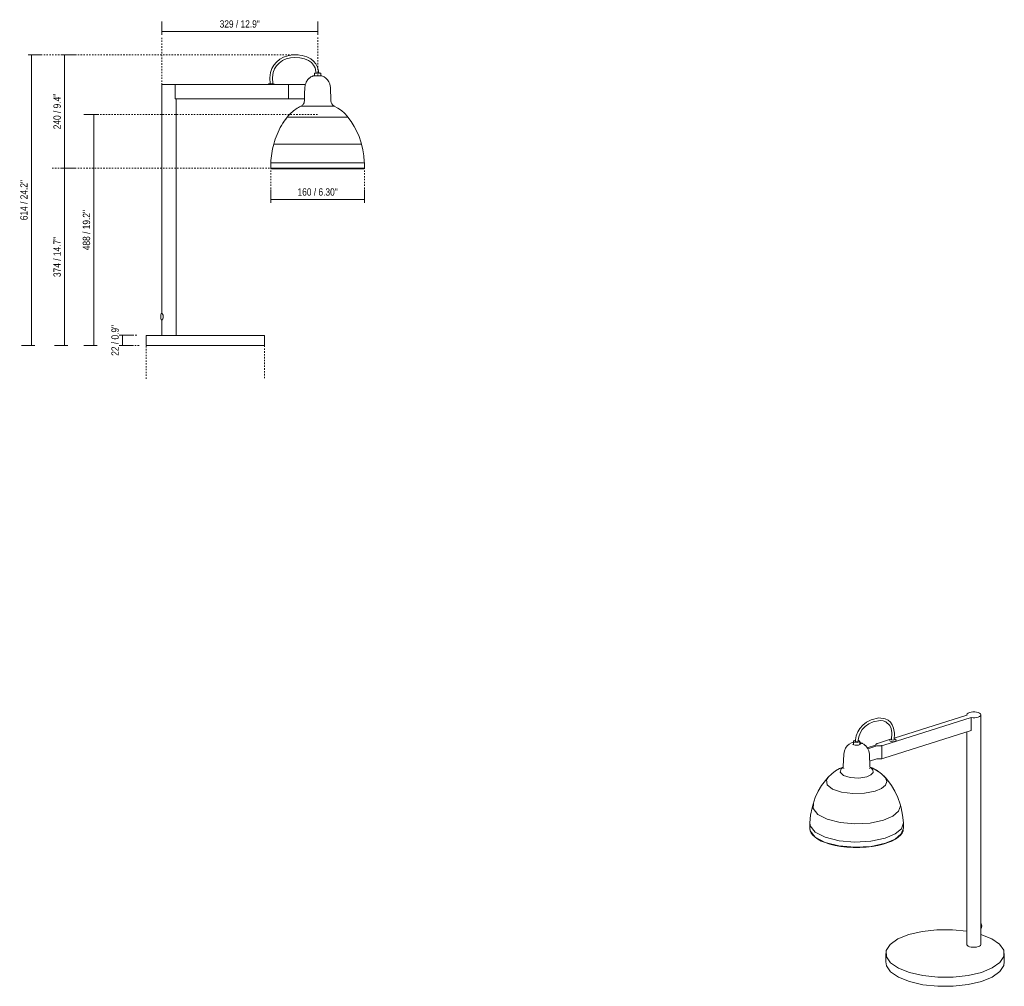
# Model space of a CAD drawing. Header units: millimetres. Extents: x -3742 to -1665, y -1353 to 6929.
# Tile 1 of 2: x -3742 to -1665, y -1353 to 688. Entities that reach past the tile are written whole.
import ezdxf

# ---------------------------------------------------------------- set-up
doc = ezdxf.new("R2010")
doc.units = ezdxf.units.MM
doc.linetypes.add('Dash', pattern=[6, 3, -3])
for name, color, linetype, lineweight in [('Cotas', 7, 'Continuous', 9), ('Cotas-7', 7, 'Continuous', 9), ('Luminarias', 7, 'Continuous', 20)]:
    doc.layers.add(name, color=color, linetype=linetype, lineweight=lineweight)
doc.layers.add('Lighthing Fixture Dim Grey Dash', color=7, linetype='Dash', lineweight=9, true_color=0xd2d2d2)
doc.styles.add('Arial Narrow', font='ARIALN.TTF', dxfattribs={"height": 15.4})
doc.styles.add('Arial Narrow_1', font='ARIALN.TTF', dxfattribs={"height": 15.4})
doc.dimstyles.new('FARO_-_2_2mm_Arial_Narrow_mm_Inch_Right', dxfattribs={"dimscale": 304.8, "dimtxt": 15.760837, "dimasz": 0, "dimexe": 0.068898, "dimexo": 0.0625, "dimgap": 0.011483, "dimtad": 1, "dimdec": 0, "dimzin": 0, "dimdsep": 46, "dimtxsty": 'Arial Narrow', "dimblk1": 'NONE', "dimblk2": 'NONE', "dimsah": 1, "dimcen": 0.09, "dimadec": 0, "dimazin": 0, "dimtfac": 1, "dimtdec": 4, "dimtix": 1, "dimtmove": 0, "dimatfit": 3, "dimfxl": 0.022966, "dimfxlon": 1, "dimtvp": 1, "dimtolj": 1, "dimtzin": 0, "dimarcsym": 2})
doc.dimstyles.new('FARO_-_2_2mm_Arial_Narrow_mm_Inch_Right_1', dxfattribs={"dimscale": 304.8, "dimtxt": 15.760837, "dimasz": 0, "dimexe": 0.068898, "dimexo": 0.0625, "dimgap": 0.011483, "dimtad": 1, "dimdec": 0, "dimzin": 0, "dimdsep": 46, "dimtxsty": 'Arial Narrow_1', "dimblk1": 'NONE', "dimblk2": 'NONE', "dimsah": 1, "dimcen": 0.09, "dimadec": 0, "dimazin": 0, "dimtfac": 1, "dimtdec": 4, "dimtix": 1, "dimtmove": 0, "dimatfit": 3, "dimfxl": 0.022966, "dimfxlon": 1, "dimtvp": 1, "dimtolj": 1, "dimtzin": 0, "dimarcsym": 2})

# ---------------------------------------------------------------- blocks, each defined once
blk = doc.blocks.new('64276-111 - 64276-111 VENICE White table lamp-477915-Alzado_PDF')
at = {"layer": 'Luminarias'}
for p, q in [((-3121.4, 569.8), (-3120.6, 569.8)), ((-3120.6, 575.2), (-3120.6, 569.7)), ((-3107.1, 575.2), (-3120.6, 575.2)), ((-3107.1, 569.7), (-3107.1, 575.2)), ((-3105, 569.8), (-3104.6, 569.7)), ((-3442.5, 551), (-3442.5, 521)), ((-3414.5, 551), (-3442.5, 551)), ((-3414.5, 551), (-3180.5, 551)), ((-3414.5, 521), (-3414.5, 551)), ((-3207.1, 553), (-3214.6, 553)), ((-3210.8, 551), (-3210.9, 551)), ((-3180.5, 551), (-3175.5, 551)), ((-3175.5, 521), (-3175.5, 551)), ((-3166, 551), (-3139.7, 551)), ((-3085.8, 516.5), (-3086.8, 545.3)), ((-3442.5, 521), (-3442.5, 68.6)), ((-3180.5, 521), (-3414.5, 521)), ((-3412.5, 21), (-3412.5, 521)), ((-3175.5, 521), (-3180.5, 521)), ((-3141.4, 521), (-3166, 521)), ((-3113.8, 505.8), (-3148.9, 505.8)), ((-3078.5, 505.8), (-3113.8, 505.8)), ((-3113.8, 482.5), (-3177.8, 482.5)), ((-3049.7, 482.5), (-3113.8, 482.5)), ((-3113.8, 425.4), (-3206.2, 425.4)), ((-3021.3, 425.4), (-3113.8, 425.4)), ((-3206.4, 374.3), (-3212.6, 374.3)), ((-3212.4, 386), (-3113.8, 386)), ((-3113.8, 374.3), (-3206.4, 374.3)), ((-3113.8, 386), (-3015.1, 386)), ((-3014.8, 374.3), (-3113.8, 374.3)), ((-3014.8, 374.3), (-3015.1, 386)), ((-3210.9, 373.3), (-3211.3, 373.3)), ((-3444.5, 64.8), (-3444.5, 57.3)), ((-3442.5, 53.5), (-3442.5, 21)), ((-3475.5, 21), (-3475.5, 0)), ((-3225.5, 21), (-3475.5, 21)), ((-3225.5, 0), (-3225.5, 21)), ((-3475.5, 0), (-3225.5, 0))]:
    blk.add_line(p, q, dxfattribs=at)
at = {"layer": 'Luminarias', "flags": 128}
for points in [[(-3213.7, 553), (-3214.3, 565.6), (-3212.9, 576.7), (-3210.1, 585.3), (-3206.1, 592.2), (-3200.6, 598.5), (-3193.5, 604.4), (-3185.6, 608.8), (-3176.9, 611.9), (-3167.5, 613.6), (-3157.2, 613.9), (-3146.1, 612.6), (-3136.3, 609.7), (-3128.3, 605.7), (-3122.1, 600.6), (-3117.3, 594.6), (-3114, 587.8), (-3111.9, 580.1), (-3111.5, 575.2)], [(-3208.2, 553), (-3208.8, 565.9), (-3207.3, 576.5), (-3204.5, 584.3), (-3200.5, 590.5), (-3194.8, 596.4), (-3187.6, 601.6), (-3179.9, 605.2), (-3171.3, 607.5), (-3161.9, 608.4), (-3151.4, 607.9), (-3141.3, 605.7), (-3133.1, 602.2), (-3126.9, 597.6), (-3122.4, 592.2), (-3119.2, 586.1), (-3117.3, 578.9), (-3117, 575.2)], [(-3113.8, 569.8), (-3116.5, 569.8), (-3119, 569.8), (-3121, 569.8), (-3121.4, 569.8)], [(-3105, 569.8), (-3105.4, 569.8), (-3106.7, 569.8), (-3108.8, 569.8), (-3111.3, 569.8), (-3113.8, 569.8)], [(-3107.1, 569.8), (-3106.6, 569.8), (-3105.3, 569.8), (-3105, 569.8)], [(-3104.6, 569.7), (-3100.2, 567.6), (-3096.1, 564.8), (-3092.7, 561.2), (-3090, 557.1), (-3088.1, 552.5), (-3087, 547.7), (-3086.8, 545.3)], [(-3218.3, 551), (-3216.4, 552.4), (-3214.6, 553)], [(-3207.1, 553), (-3204.8, 552.2), (-3203.3, 551)], [(-3140.6, 545.3), (-3141.1, 530.9), (-3141.6, 516.5)], [(-3085.8, 516.5), (-3085.3, 513.2), (-3083.8, 510.3), (-3081.7, 507.8), (-3078.9, 506), (-3078.5, 505.8)], [(-3078.5, 505.8), (-3070.8, 501.4), (-3063.6, 496.3), (-3056.9, 490.4), (-3050.8, 483.9), (-3049.7, 482.5)], [(-3049.7, 482.5), (-3042.7, 472.9), (-3036.5, 462.8), (-3031, 452.3), (-3026.4, 441.4), (-3022.6, 430.2), (-3021.3, 425.4)], [(-3021.3, 425.4), (-3018.4, 413.3), (-3016.3, 400.9), (-3015.2, 388.5), (-3015.1, 386)], [(-3212.4, 386), (-3212.5, 382.6), (-3212.6, 379.3)], [(-3014.8, 374.3), (-3015.2, 373.5), (-3015.8, 373.3)], [(-3211.3, 373.3), (-3210, 373.3), (-3207.8, 373.3), (-3204.8, 373.3), (-3200.9, 373.3), (-3196.1, 373.3), (-3190.7, 373.3), (-3184.5, 373.3), (-3177.6, 373.3), (-3170.2, 373.3), (-3162.3, 373.3), (-3153.9, 373.3), (-3145.1, 373.3), (-3136, 373.3), (-3126.8, 373.3), (-3117.4, 373.3), (-3113.8, 373.3)], [(-3113.8, 373.3), (-3104.4, 373.3), (-3095.1, 373.3), (-3085.9, 373.3), (-3077, 373.3), (-3068.5, 373.3), (-3060.3, 373.3), (-3052.7, 373.3), (-3045.6, 373.3), (-3039.2, 373.3), (-3033.4, 373.3), (-3028.4, 373.3), (-3024.2, 373.3), (-3020.8, 373.3), (-3018.3, 373.3), (-3016.6, 373.3), (-3015.8, 373.3), (-3015.8, 373.3)], [(-3015.8, 373.3), (-3016.2, 373.3), (-3017.1, 373.3)], [(-3444.5, 64.8), (-3443.7, 67), (-3442.5, 68.6)], [(-3442.5, 53.5), (-3443.9, 55.4), (-3444.5, 57.3)]]:
    blk.add_lwpolyline(points, dxfattribs=at)
at = {"layer": 'Luminarias'}
for points, knots in [([(-3126, 568.2), (-3128.5, 566.9), (-3133.1, 563.5), (-3137.6, 557.2), (-3140, 550.9), (-3140.5, 547.2), (-3140.6, 545.3)], [-1, -1, -1, -1, -0.7, -0.4, -0.2, 0, 0, 0, 0]), ([(-3121.3, 569.8), (-3121.3, 569.8), (-3121.5, 569.8), (-3121.7, 569.8), (-3121.8, 569.7), (-3121.9, 569.7)], [-0.265625, -0.265625, -0.265625, -0.265625, -0.1875, -0.09375, 0, 0, 0, 0]), ([(-3121.6, 569.8), (-3121.5, 569.8), (-3121.3, 569.8), (-3121.2, 569.8), (-3121, 569.7), (-3120.9, 569.6), (-3120.8, 569.5), (-3120.8, 569.4), (-3120.8, 569.2), (-3120.8, 569), (-3120.8, 568.8), (-3120.8, 568.7)], [-0.859375, -0.859375, -0.859375, -0.859375, -0.78125, -0.6875, -0.59375, -0.5078125, -0.4375, -0.34375, -0.25, -0.125, 0, 0, 0, 0]), ([(-3141.6, 516.5), (-3141.6, 515.1), (-3142.2, 512.4), (-3144.1, 509.2), (-3146.5, 507.1), (-3148.1, 506.2), (-3148.9, 505.8)], [-1, -1, -1, -1, -0.7, -0.4, -0.2, 0, 0, 0, 0]), ([(-3212.6, 374.3), (-3212.6, 374.2), (-3212.6, 374.1), (-3212.5, 373.9), (-3212.4, 373.8), (-3212.3, 373.7), (-3212.2, 373.6), (-3212, 373.5), (-3211.8, 373.4), (-3211.7, 373.4), (-3211.6, 373.3)], [-1, -1, -1, -1, -0.8571429, -0.7857143, -0.7142857, -0.6428571, -0.5714286, -0.4285714, -0.2857143, -0.1428571, -0.1428571, -0.1428571, -0.1428571]), ([(-3442.5, 68.6), (-3442.5, 68.6), (-3442.4, 68.4), (-3442, 68), (-3441.8, 67.8), (-3441.6, 67.5), (-3441.4, 67.1), (-3441.1, 66.7), (-3440.9, 66.3), (-3440.6, 65.8), (-3440.4, 65.2), (-3440.1, 64.6), (-3439.8, 63.7), (-3439.6, 62.7), (-3439.5, 61.6), (-3439.5, 60.7), (-3439.6, 59.7), (-3439.7, 58.8), (-3440, 58), (-3440.2, 57.3), (-3440.4, 56.8), (-3440.6, 56.3), (-3440.9, 55.8), (-3441.1, 55.3), (-3441.4, 55), (-3441.7, 54.5), (-3442.2, 53.8), (-3442.5, 53.5), (-3442.5, 53.5)], [0, 0, 0, 0, 0.111111, 0.138889, 0.166667, 0.194444, 0.222222, 0.25, 0.277778, 0.305556, 0.333333, 0.361111, 0.388889, 0.444444, 0.479167, 0.513889, 0.548611, 0.583333, 0.618056, 0.652778, 0.670139, 0.6875, 0.722222, 0.756944, 0.774306, 0.791667, 0.861111, 1, 1, 1, 1])]:
    blk.add_open_spline(points, degree=3, knots=knots, dxfattribs=at)
for points in [[(-3137.8, 556.1), (-3137, 557.8), (-3135, 561.1), (-3131, 565.1), (-3127.9, 567.2), (-3126.2, 568.1)], [(-3134.8, 560.9), (-3134.8, 561), (-3134.8, 561), (-3134.7, 561.1)], [(-3130.9, 565), (-3130.8, 565), (-3130.8, 565.1), (-3130.7, 565.1)], [(-3126.2, 568.1), (-3126.1, 568.1), (-3126, 568.2), (-3126, 568.2)], [(-3121.9, 569.7), (-3122.3, 569.6), (-3123.2, 569.3), (-3124.6, 568.8), (-3125.5, 568.4), (-3126, 568.2)], [(-3123.2, 569.3), (-3123.1, 569.4), (-3123, 569.4), (-3122.9, 569.4)], [(-3121.4, 569.8), (-3121.3, 569.8), (-3121.2, 569.8), (-3121.2, 569.8)], [(-3121.1, 569.7), (-3121.1, 569.8), (-3121.2, 569.8), (-3121.3, 569.8)], [(-3175.5, 551), (-3168.5, 551), (-3169.4, 551), (-3166, 551)], [(-3166, 521), (-3169.4, 521), (-3168.5, 521), (-3175.5, 521)], [(-3148.9, 505.8), (-3152.7, 503.9), (-3159.8, 499.7), (-3169.5, 491.8), (-3175.2, 485.7), (-3177.8, 482.5)], [(-3177.8, 482.5), (-3182.2, 476.9), (-3190.3, 465.1), (-3199.9, 445.9), (-3204.4, 432.4), (-3206.2, 425.4)], [(-3186.4, 470.5), (-3183.7, 474.6), (-3180.8, 478.6), (-3177.8, 482.5)], [(-3206.2, 425.4), (-3208, 419), (-3210.8, 405.9), (-3212.2, 392.7), (-3212.4, 386)], [(-3212.6, 379.3), (-3212.6, 378.3), (-3212.6, 376.4), (-3212.6, 374.9), (-3212.6, 374.3)]]:
    blk.add_open_spline(points, degree=3, dxfattribs=at)
blk = doc.blocks.new('64276-111 - 64276-111 VENICE White table lamp-477915-00 Isometrico PDF')
at = {"layer": 'Luminarias', "color": 9, "lineweight": 9, "true_color": 0xc0c0c0}
for p, q in [((6623.6, -843.5), (6808.3, -785.3)), ((6799, -780.6), (6646, -828.8)), ((6798.9, -779.7), (6798.9, -780.8)), ((6808.3, -812.8), (6808.3, -785.3)), ((6828.9, -807.2), (6828.9, -779.7)), ((6828.9, -1264.4), (6828.9, -807.2)), ((6808.3, -812.8), (6623.6, -870.9)), ((6640.4, -830.6), (6640, -832.7)), ((6649.8, -832.4), (6648.1, -831.1)), ((6798.9, -815.7), (6798.9, -1264.4)), ((6559.7, -837.7), (6558.3, -838.1)), ((6559.1, -842.1), (6559.6, -841.8)), ((6559.7, -842), (6559.6, -842.2)), ((6559.7, -835.6), (6559.7, -842)), ((6563.5, -836.5), (6563.9, -834.4)), ((6571.7, -833.9), (6569.2, -833.2)), ((6573.1, -837.7), (6574.1, -838)), ((6574.8, -838.1), (6573.1, -837.8)), ((6574.1, -838), (6573.1, -838.3)), ((6573.1, -839.7), (6573.8, -839.9)), ((6573.1, -839.7), (6573.8, -839.9)), ((6573.1, -840.8), (6573.3, -840.8)), ((6573.1, -841.7), (6573.7, -842.1)), ((6573.2, -842), (6573.2, -835.6)), ((6573.2, -842), (6573.2, -842.2)), ((6573.9, -840.4), (6574.1, -840.5)), ((6573.9, -840.8), (6573.9, -841)), ((6575.4, -839.9), (6574.7, -840.2)), ((6606, -843.9), (6589, -849.3)), ((6590.2, -851.5), (6609.1, -845.5)), ((6614.4, -838.7), (6610.5, -840)), ((6637.6, -831.4), (6614.4, -838.7)), ((6619.7, -844.7), (6623.6, -843.5)), ((6619.7, -872.2), (6619.7, -844.7)), ((6640.2, -832.6), (6640.4, -832.5)), ((6539.4, -862.8), (6538.4, -889.1)), ((6594.3, -889.1), (6593.4, -862.8)), ((6623.6, -870.9), (6619.7, -872.2)), ((6539.5, -892.3), (6539.2, -892.7)), ((6593.3, -892.3), (6593.5, -892.7)), ((6609.1, -872.9), (6593.9, -877.7)), ((6599.4, -891.8), (6594.6, -890)), ((6595.9, -891.2), (6594.8, -890.9)), ((6467.7, -1008.2), (6467.4, -1018.8)), ((6665.4, -1018.8), (6665.1, -1008.2)), ((6467.4, -1018.3), (6468.3, -1024.8)), ((6467.4, -1019.3), (6467.4, -1019.5)), ((6665.4, -1019.3), (6665, -1021.7)), ((6665.4, -1019.3), (6665.4, -1018.8)), ((6828.9, -1229), (6828.9, -1226.2)), ((6851.8, -1252.5), (6828.9, -1243.3)), ((6628.1, -1283.6), (6628.1, -1302.8)), ((6878.1, -1302.8), (6878.1, -1283.6))]:
    blk.add_line(p, q, dxfattribs=at)
for points in [[(6645.8, -832.7, 0), (6646.2, -818.1, 0), (6644.6, -807.7, 0), (6641.8, -800.7, 0), (6638, -795.5, 0), (6633, -791.2, 0), (6626.8, -788, 0), (6613, -786.3, 0), (6596.8, -790.5, 0), (6587.6, -795.3, 0), (6579.6, -801.3, 0), (6573.4, -808.3, 0), (6568.8, -815.9, 0), (6565.7, -824.1, 0), (6564.1, -832.6, 0), (6563.8, -836.6, 0)], [(6825.7, -776, 0), (6823, -774.9, 0), (6819.5, -774.1, 0), (6815.8, -773.7, 0), (6811.8, -773.7, 0), (6808.1, -774.1, 0), (6804.7, -774.9, 0), (6801.9, -776.1, 0), (6800, -777.4, 0), (6799, -779, 0), (6799, -780.6, 0)], [(6808.3, -785.3, 0), (6812.1, -785.7, 0), (6816, -785.7, 0), (6819.7, -785.3, 0), (6823.1, -784.5, 0), (6825.9, -783.4, 0), (6827.8, -782, 0), (6828.8, -780.5, 0), (6828.8, -778.9, 0), (6827.7, -777.4, 0), (6825.7, -776, 0)], [(6640.3, -832.8, 0), (6640.6, -817.9, 0), (6639, -808.3, 0), (6636.3, -802.3, 0), (6628.2, -794.7, 0), (6622.5, -792.4, 0), (6616.2, -791.6, 0), (6601.4, -794.6, 0), (6592.3, -798.8, 0), (6584.4, -804.5, 0), (6578.2, -811, 0), (6573.8, -818.2, 0), (6570.9, -825.9, 0), (6569.5, -833.4, 0), (6569.4, -836.4, 0)], [(6636.1, -832.4, 0), (6638.5, -830.8, 0), (6640.5, -830.4, 0)], [(6640, -832.7, 0), (6645.2, -832.9, 0), (6645.9, -830.8, 0)], [(6646, -830.4, 0), (6647.6, -830.9, 0), (6648.1, -831.1, 0)], [(6539.4, -862.8, 0), (6540.6, -855.9, 0), (6543.2, -850, 0), (6546.8, -845.2, 0), (6551, -841.6, 0), (6555.4, -839.1, 0), (6558.3, -838.1, 0)], [(6558.6, -841.5, 0), (6559.1, -842.2, 0), (6560.7, -843.1, 0), (6563.5, -843.8, 0), (6567.3, -844, 0), (6570.7, -843.5, 0), (6571.5, -843.3, 0)], [(6558.9, -842, 0), (6559.1, -841.7, 0), (6559.7, -841.3, 0)], [(6564.1, -833, 0), (6560.2, -834.5, 0), (6561.1, -837.2, 0)], [(6561.1, -837.2, 0), (6567.3, -838.3, 0), (6572.7, -836.6, 0), (6571.7, -833.9, 0)], [(6569.5, -834.7, 0), (6568.7, -836.8, 0), (6563.5, -836.5, 0)], [(6574.1, -841.5, 0), (6573.7, -842.2, 0), (6572.1, -843.1, 0), (6571.5, -843.3, 0)], [(6575.4, -839.9, 0), (6575.2, -840, 0), (6575, -840.1, 0), (6574.7, -840.1, 0), (6574.5, -840.2, 0), (6574.3, -840.3, 0), (6574.1, -840.5, 0), (6574, -840.6, 0), (6573.9, -840.8, 0)], [(6574.1, -838, 0), (6577.9, -839.6, 0), (6578.6, -840.1, 0)], [(6578, -839.9, 0), (6577.3, -839.8, 0), (6576.6, -839.7, 0), (6576, -839.8, 0), (6575.4, -839.9, 0)], [(6584.8, -844.3, 0), (6581.7, -841.6, 0), (6578, -839.9, 0)], [(6593.4, -862.8, 0), (6592.2, -855.9, 0), (6589.6, -850, 0), (6586, -845.2, 0), (6582.5, -842.1, 0)], [(6610.5, -840, 0), (6609.7, -840.3, 0), (6609, -840.6, 0), (6608.5, -840.8, 0), (6608.1, -841.1, 0), (6607.8, -841.4, 0), (6607.6, -841.6, 0), (6607.4, -841.9, 0), (6607.3, -842.1, 0), (6607.3, -842.3, 0), (6607.2, -842.5, 0), (6607.2, -842.7, 0), (6607.2, -842.9, 0), (6607.2, -843.1, 0), (6607.1, -843.3, 0), (6606.9, -843.5, 0), (6606.7, -843.6, 0), (6606.4, -843.8, 0), (6606, -843.9, 0)], [(6609.1, -845.5, 0), (6609.5, -845.4, 0), (6610, -845.3, 0), (6610.4, -845.3, 0), (6610.9, -845.3, 0), (6611.3, -845.3, 0), (6611.8, -845.3, 0), (6612.2, -845.3, 0), (6612.7, -845.4, 0), (6613.2, -845.4, 0), (6613.8, -845.5, 0), (6614.4, -845.5, 0), (6615, -845.5, 0), (6615.6, -845.5, 0), (6616.3, -845.4, 0), (6617.1, -845.3, 0), (6617.9, -845.2, 0), (6618.7, -845, 0), (6619.7, -844.7, 0)], [(6637, -835.4, 0), (6636, -832.4, 0), (6637.4, -831.5, 0)], [(6648.9, -831.7, 0), (6649.9, -834.7, 0), (6644, -836.6, 0), (6637, -835.4, 0)], [(6619.7, -872.2, 0), (6618.7, -872.4, 0), (6617.9, -872.6, 0), (6617.1, -872.7, 0), (6616.3, -872.8, 0), (6615.6, -872.9, 0), (6615, -872.9, 0), (6614.4, -872.9, 0), (6613.8, -872.9, 0), (6613.2, -872.9, 0), (6612.7, -872.8, 0), (6612.2, -872.8, 0), (6611.8, -872.7, 0), (6611.3, -872.7, 0), (6610.9, -872.7, 0), (6610.4, -872.7, 0), (6610, -872.8, 0), (6609.5, -872.8, 0), (6609.1, -872.9, 0)], [(6506.5, -911.2, 0), (6514.1, -904, 0), (6522.1, -898, 0), (6530.4, -893.3, 0), (6538.2, -889.9, 0)], [(6538, -890.6, 0), (6533.7, -893.6, 0), (6531.5, -901, 0), (6538.6, -907.8, 0), (6553.1, -912.2, 0), (6571.2, -913.1, 0), (6588.1, -910.3, 0)], [(6538.4, -889.1, 0), (6538, -891, 0), (6537.7, -891.4, 0)], [(6588.1, -910.3, 0), (6596.7, -906.3, 0), (6601.2, -901.4, 0), (6600.9, -896.1, 0), (6595.9, -891.2, 0)], [(6594.3, -889.1, 0), (6594.8, -891, 0), (6595, -891.4, 0)], [(6594.7, -890.1, 0), (6600.7, -892.5, 0), (6603, -893.7, 0)], [(6612, -899.2, 0), (6604.4, -894.4, 0), (6595.9, -891.2, 0)], [(6474.5, -968.2, 0), (6479.3, -954.2, 0), (6485.4, -941, 0), (6492.5, -929, 0), (6500.5, -918.1, 0), (6506.3, -911.3, 0)], [(6507, -910.6, 0), (6502.8, -917.2, 0), (6504.6, -927.2, 0), (6515.8, -936.3, 0), (6534.7, -942.9, 0), (6558.5, -946.1, 0), (6583.4, -945.3, 0), (6605.8, -940.8, 0)], [(6605.8, -940.8, 0), (6619.1, -935.1, 0), (6627.6, -928, 0), (6630.5, -920.2, 0), (6627.4, -912.4, 0), (6623.7, -908.8, 0)], [(6626.3, -911.2, 0), (6618.7, -904, 0), (6610.6, -898, 0), (6607.4, -896, 0)], [(6658.3, -968.2, 0), (6653.4, -954.2, 0), (6647.4, -941, 0), (6640.2, -929, 0), (6632.3, -918.1, 0), (6626.4, -911.3, 0)], [(6467.7, -1007.9, 0), (6469.2, -991.9, 0), (6472.3, -976.3, 0), (6474.6, -967.9, 0)], [(6475.1, -966.6, 0), (6474.8, -977.7, 0), (6484.6, -990.1, 0), (6504.4, -1000.3, 0), (6531.6, -1007.2, 0), (6563, -1009.9, 0), (6594.8, -1008.1, 0), (6623.2, -1002.1, 0)], [(6623.2, -1002.1, 0), (6642.6, -993.7, 0), (6654.9, -983.4, 0), (6658.9, -972, 0), (6658.2, -967.9, 0)], [(6665.1, -1007.9, 0), (6663.6, -991.9, 0), (6660.5, -976.3, 0), (6658.2, -967.9, 0)], [(6627, -1040.1, 0), (6596.7, -1046.6, 0), (6562.8, -1048.5, 0), (6529.3, -1045.6, 0), (6500.2, -1038.2, 0), (6479.2, -1027.3, 0), (6468.6, -1014.1, 0), (6467.9, -1006.1, 0)], [(6665.1, -1007.9, 0), (6665.1, -1008, 0), (6660.9, -1020.2, 0), (6647.8, -1031.2, 0), (6627, -1040.1, 0)], [(6467.5, -1019.6, 0), (6468.2, -1024.6, 0), (6470.5, -1029.4, 0), (6474, -1033.9, 0), (6478.7, -1038.2, 0), (6484.6, -1042.3, 0), (6491.8, -1046.1, 0), (6500.3, -1049.6, 0), (6510.1, -1052.8, 0), (6521.1, -1055.5, 0), (6533.2, -1057.6, 0), (6546.1, -1059.1, 0), (6559.5, -1059.8, 0), (6573.1, -1059.8, 0), (6586.6, -1059.1, 0), (6599.5, -1057.6, 0), (6611.5, -1055.5, 0), (6622.5, -1052.8, 0), (6626.9, -1051.5, 0)], [(6468.3, -1024.8, 0), (6478.9, -1038, 0), (6500, -1049, 0), (6529.2, -1056.4, 0), (6562.8, -1059.3, 0), (6596.8, -1057.4, 0), (6627.2, -1050.9, 0)], [(6664.8, -1023.2, 0), (6664.5, -1024.6, 0), (6662.3, -1029.4, 0), (6658.8, -1033.9, 0), (6654.1, -1038.2, 0), (6648.2, -1042.3, 0), (6640.9, -1046.1, 0), (6632.4, -1049.6, 0), (6626.9, -1051.5, 0)], [(6627.2, -1050.9, 0), (6647.7, -1042.1, 0), (6660.8, -1031.3, 0), (6665.4, -1019.3, 0)], [(6828.9, -1230.9, 0), (6830.1, -1228.7, 0), (6830.4, -1225.2, 0), (6829.3, -1221.2, 0), (6828.9, -1220.6, 0)], [(6799, -1236.5, 0), (6768.6, -1233.4, 0), (6736, -1233.5, 0), (6704.5, -1237, 0), (6676.4, -1243.6, 0), (6653.4, -1253, 0), (6637.3, -1264.5, 0), (6629.1, -1277.3, 0), (6629.3, -1290.5, 0), (6638, -1303.2, 0), (6654.5, -1314.6, 0)], [(6654.5, -1314.6, 0), (6677.8, -1323.9, 0), (6706.1, -1330.4, 0), (6737.7, -1333.7, 0), (6770.3, -1333.6, 0), (6801.8, -1330.1, 0), (6829.9, -1323.5, 0), (6852.8, -1314.1, 0), (6869, -1302.6, 0), (6877.2, -1289.8, 0), (6877, -1276.6, 0), (6868.3, -1263.9, 0), (6851.8, -1252.5, 0)], [(6799, -1263.7, 0), (6799, -1265.2, 0), (6800.1, -1266.8, 0), (6802.1, -1268.1, 0)], [(6802.1, -1268.1, 0), (6804.9, -1269.3, 0), (6808.3, -1270, 0), (6812.1, -1270.4, 0), (6816, -1270.4, 0), (6819.7, -1270, 0), (6823.1, -1269.2, 0), (6825.9, -1268.1, 0), (6827.8, -1266.7, 0), (6828.8, -1265.2, 0), (6828.8, -1263.8, 0)], [(6654.5, -1333.8, 0), (6638, -1322.4, 0), (6629.3, -1309.7, 0), (6628.2, -1300.9, 0)], [(6878.1, -1301.4, 0), (6877.2, -1309, 0), (6869, -1321.8, 0), (6852.8, -1333.3, 0), (6829.9, -1342.7, 0), (6801.8, -1349.3, 0), (6770.3, -1352.8, 0), (6737.7, -1352.9, 0), (6706.1, -1349.6, 0), (6677.8, -1343.1, 0), (6654.5, -1333.8, 0)]]:
    blk.add_polyline3d(points, dxfattribs=at)
blk = doc.blocks.new('DIMBLOCK1-Alzado_PDF')
at = {"layer": 'Cotas-7', "color": 251, "true_color": 0x5b5b5b}
for p, q in [((-3525.5, 22), (-3532.5, 22)), ((-3525.5, 22), (-3525.5, 0)), ((-3525.5, 22), (-3504.5, 22)), ((-3525.5, 0), (-3532.5, 0)), ((-3525.5, 0), (-3504.5, 0))]:
    blk.add_line(p, q, dxfattribs=at)
at = {"layer": 'Cotas-7', "color": 0, "insert": (-3548.9, -21.6), "char_height": 15.4, "width": 78.354, "attachment_point": 1, "rotation": 90, "line_spacing_factor": 0.974696, "style": 'Arial Narrow'}
blk.add_mtext('22 / 0.9"', dxfattribs=at)
blk = doc.blocks.new('_None')
blk = doc.blocks.new('DIMBLOCK2-Alzado_PDF')
at = {"layer": 'Cotas-7', "color": 251, "true_color": 0x5b5b5b}
for p, q in [((-3585.9, 487.7), (-3606.9, 487.7)), ((-3585.9, 487.7), (-3585.9, 0)), ((-3585.9, 487.7), (-3578.9, 487.7)), ((-3585.9, 0), (-3606.9, 0)), ((-3585.9, 0), (-3578.9, 0))]:
    blk.add_line(p, q, dxfattribs=at)
at = {"layer": 'Cotas-7', "color": 0, "insert": (-3609.3, 201.4), "char_height": 15.4, "width": 101.77, "attachment_point": 1, "rotation": 90, "line_spacing_factor": 0.974696, "style": 'Arial Narrow'}
blk.add_mtext('488 / 19.2"', dxfattribs=at)
blk = doc.blocks.new('DIMBLOCK3-Alzado_PDF')
at = {"layer": 'Cotas-7', "color": 251, "true_color": 0x5b5b5b}
for p, q in [((-3647.8, 614.1), (-3654.8, 614.1)), ((-3647.8, 614.1), (-3647.8, 374.3)), ((-3647.8, 614.1), (-3626.8, 614.1)), ((-3647.8, 374.3), (-3654.8, 374.3)), ((-3647.8, 374.3), (-3626.8, 374.3))]:
    blk.add_line(p, q, dxfattribs=at)
at = {"layer": 'Cotas-7', "color": 0, "insert": (-3671.2, 456.7), "char_height": 15.4, "width": 90.062, "attachment_point": 1, "rotation": 90, "line_spacing_factor": 0.974696, "style": 'Arial Narrow'}
blk.add_mtext('240 / 9.4"', dxfattribs=at)
blk = doc.blocks.new('DIMBLOCK4-Alzado_PDF')
at = {"layer": 'Cotas-7', "color": 251, "true_color": 0x5b5b5b}
for p, q in [((-3647.8, 374.3), (-3654.8, 374.3)), ((-3647.8, 374.3), (-3647.8, 0)), ((-3647.8, 374.3), (-3626.8, 374.3)), ((-3647.8, 0), (-3668.8, 0)), ((-3647.8, 0), (-3640.8, 0))]:
    blk.add_line(p, q, dxfattribs=at)
at = {"layer": 'Cotas-7', "color": 0, "insert": (-3671.2, 144.7), "char_height": 15.4, "width": 101.77, "attachment_point": 1, "rotation": 90, "line_spacing_factor": 0.974696, "style": 'Arial Narrow'}
blk.add_mtext('374 / 14.7"', dxfattribs=at)
blk = doc.blocks.new('DIMBLOCK5-Alzado_PDF')
at = {"layer": 'Cotas-7', "color": 251, "true_color": 0x5b5b5b}
for p, q in [((-3717.8, 614.1), (-3724.8, 614.1)), ((-3717.8, 614.1), (-3717.8, 0)), ((-3717.8, 614.1), (-3696.8, 614.1)), ((-3717.8, 0), (-3738.8, 0)), ((-3717.8, 0), (-3710.8, 0))]:
    blk.add_line(p, q, dxfattribs=at)
at = {"layer": 'Cotas-7', "color": 0, "insert": (-3741.2, 264.7), "char_height": 15.4, "width": 101.77, "attachment_point": 1, "rotation": 90, "line_spacing_factor": 0.974696, "style": 'Arial Narrow'}
blk.add_mtext('614 / 24.2"', dxfattribs=at)
blk = doc.blocks.new('DIMBLOCK6-Alzado_PDF')
at = {"layer": 'Cotas-7', "color": 251, "true_color": 0x5b5b5b}
for p, q in [((-3212.6, 308.6), (-3212.6, 329.6)), ((-3014.8, 308.6), (-3014.8, 329.6)), ((-3212.6, 308.6), (-3014.8, 308.6)), ((-3212.6, 308.6), (-3212.6, 301.6)), ((-3014.8, 308.6), (-3014.8, 301.6))]:
    blk.add_line(p, q, dxfattribs=at)
at = {"layer": 'Cotas-7', "color": 0, "insert": (-3156.1, 332), "char_height": 15.4, "width": 101.77, "attachment_point": 1, "line_spacing_factor": 0.974696, "style": 'Arial Narrow_1'}
blk.add_mtext('\u202c\u206d160 / 6.30"', dxfattribs=at)
blk = doc.blocks.new('DIMBLOCK7-Alzado_PDF')
at = {"layer": 'Cotas-7', "color": 251, "true_color": 0x5b5b5b}
for p, q in [((-3442.5, 663.4), (-3442.5, 684.4)), ((-3113.6, 663.4), (-3113.6, 684.4)), ((-3113.6, 663.4), (-3442.5, 663.4)), ((-3442.5, 663.4), (-3442.5, 656.4)), ((-3113.6, 663.4), (-3113.6, 656.4))]:
    blk.add_line(p, q, dxfattribs=at)
at = {"layer": 'Cotas-7', "color": 0, "insert": (-3320.5, 686.8), "char_height": 15.4, "width": 101.77, "attachment_point": 1, "line_spacing_factor": 0.974696, "style": 'Arial Narrow'}
blk.add_mtext('329 / 12.9"', dxfattribs=at)

msp = doc.modelspace()

# ---------------------------------------------------------------- linework, layer by layer
at = {"layer": 'Lighthing Fixture Dim Grey Dash'}
for p, q in [((-3442.5, 551), (-3442.5, 651)), ((-3113.6, 569.7), (-3113.6, 651)), ((-3154.8, 614.1), (-3719.8, 614.1)), ((-3113.8, 487.7), (-3583.8, 487.7)), ((-3197, 374.3), (-3677, 374.3)), ((-3212.6, 376), (-3212.6, 306)), ((-3014.8, 376), (-3014.8, 306)), ((-3495.5, 22), (-3525.5, 22)), ((-3475.5, 4.8), (-3475.5, -70.2)), ((-3490.5, 0), (-3525.5, 0)), ((-3225.5, 0), (-3225.5, -70.2))]:
    msp.add_line(p, q, dxfattribs=at)

# ---------------------------------------------------------------- block references
at = {"layer": 'Luminarias'}
msp.add_blockref('64276-111 - 64276-111 VENICE White table lamp-477915-Alzado_PDF', (0, 0), dxfattribs=at)
at = {"layer": 'Luminarias', "color": 9, "lineweight": 9, "true_color": 0xc0c0c0}
msp.add_blockref('64276-111 - 64276-111 VENICE White table lamp-477915-00 Isometrico PDF', (-8542.7, 0), dxfattribs=at)

# ---------------------------------------------------------------- dimensions: what is measured, and where the dimension line sits
at = {"layer": 'Cotas', "color": 251, "true_color": 0x5b5b5b}
dim = msp.add_linear_dim(base=(-3442.5, 663.4), p1=(-3113.6, 656.4), p2=(-3442.5, 656.4), dimstyle='FARO_-_2_2mm_Arial_Narrow_mm_Inch_Right', override={"dimpost": '<>', "dimfxl": 328.844033}, dxfattribs=at)
dim.commit()
dim.dimension.update_dxf_attribs({"geometry": 'DIMBLOCK7-Alzado_PDF', "text_midpoint": (-3278.1, 676.9)})
for base, p1, p2, override, picture, middle in [((-3717.8, 0), (-3724.8, 614.1), (-3710.8, 0), {"dimpost": '<>', "dimfxl": 614.284556}, 'DIMBLOCK5-Alzado_PDF', (-3731.2, 307.1)), ((-3647.8, 374.3), (-3654.8, 614.1), (-3654.8, 374.3), {"dimpost": '<>', "dimfxl": 239.850008}, 'DIMBLOCK3-Alzado_PDF', (-3661.2, 494.2)), ((-3585.9, 0), (-3578.9, 487.7), (-3578.9, 0), {"dimpost": '<>', "dimfxl": 487.683992}, 'DIMBLOCK2-Alzado_PDF', (-3599.4, 243.8)), ((-3647.8, 0), (-3654.8, 374.3), (-3640.8, 0), {"dimpost": '<>', "dimfxl": 374.53674}, 'DIMBLOCK4-Alzado_PDF', (-3661.2, 187.1)), ((-3525.5, 0), (-3532.5, 22), (-3532.5, 0), {"dimpost": '<>', "dimfxl": 22}, 'DIMBLOCK1-Alzado_PDF', (-3538.9, 11))]:
    dim = msp.add_linear_dim(base=base, p1=p1, p2=p2, angle=90, dimstyle='FARO_-_2_2mm_Arial_Narrow_mm_Inch_Right', override=override, dxfattribs=at)
    dim.commit()
    dim.dimension.update_dxf_attribs({"geometry": picture, "text_midpoint": middle})
dim = msp.add_linear_dim(base=(-3014.8, 308.6), p1=(-3212.6, 301.6), p2=(-3014.8, 301.6), text='\u202c\u206d160 / 6.30"', dimstyle='FARO_-_2_2mm_Arial_Narrow_mm_Inch_Right_1', override={"dimpost": '<>', "dimfxl": 197.798538}, dxfattribs=at)
dim.commit()
dim.dimension.update_dxf_attribs({"geometry": 'DIMBLOCK6-Alzado_PDF', "text_midpoint": (-3113.7, 321.3)})

doc.saveas('drawing.dxf')
